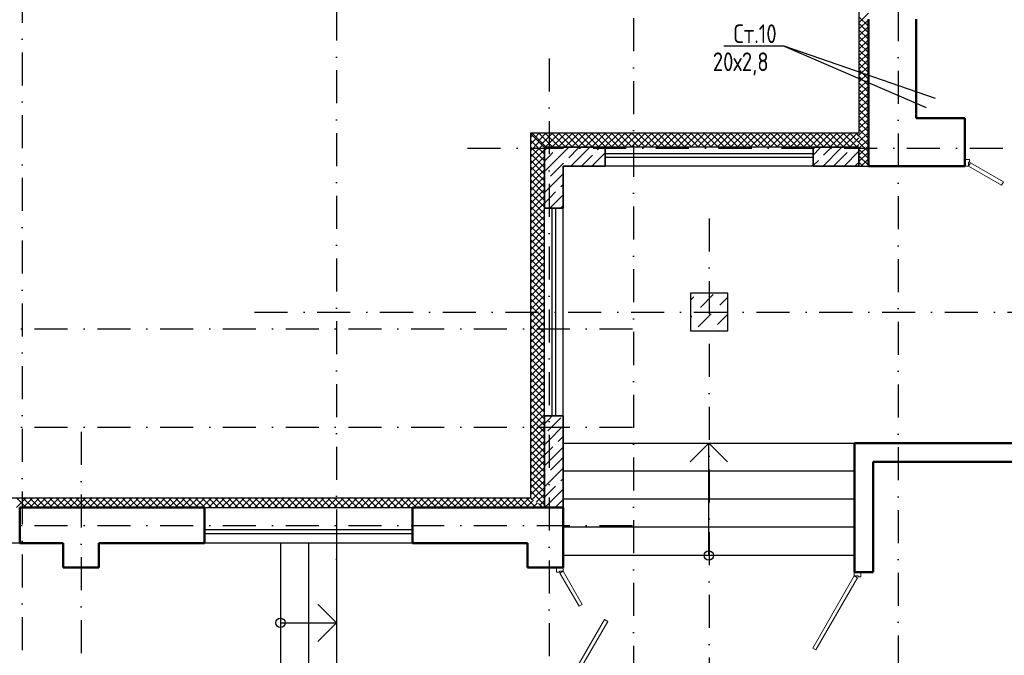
# Model space of a CAD drawing. Extents: x -1560602 to 321118, y -2308202 to -430103.
# Tile 15 of 104: x -1503551 to -1493034, y -2274882 to -2268090. Entities that reach past the tile are written whole.
import ezdxf
from ezdxf.enums import TextEntityAlignment as Align

# ---------------------------------------------------------------- set-up
doc = ezdxf.new("R2010")
doc.units = 0
doc.header["$MEASUREMENT"] = 0
doc.linetypes.add('Dot & Dashed', pattern=[670.277762, 352.777767, -176.388884, 0, -141.111112])
doc.linetypes.add('Штрихпунктирная', pattern=[0.670278, 0.352778, -0.176389, 0, -0.141111])
doc.layers.get('0').update_dxf_attribs({"color": 255, "linetype": 'CONTINUOUS'})
for name, color, linetype, lineweight in [('Двери', 4, 'CONTINUOUS', 15), ('Диафрагма', 2, 'CONTINUOUS', 35), ('стены', 5, 'CONTINUOUS', 50)]:
    doc.layers.add(name, color=color, linetype=linetype, lineweight=lineweight)
for name, color, linetype in [('Колонна', 7, 'CONTINUOUS'), ('колонна нижнего ряда', 1, 'CONTINUOUS'), ('Оси', 253, 'Dot & Dashed'), ('отделка', 240, 'CONTINUOUS'), ('Утеплитель', 6, 'CONTINUOUS')]:
    doc.layers.add(name, color=color, linetype=linetype)
doc.styles.get("Standard").update_dxf_attribs({"font": 'spds.shx', "width": 0.7, "height": 250})

msp = doc.modelspace()

# ---------------------------------------------------------------- linework, layer by layer
at = {"color": 0}
for p, q in [((-1495385.4, -2268373.7, 0), (-1496030.7, -2268373.7, 0)), ((-1493769.2, -2268933.7, 0), (-1495385.4, -2268373.7, 0)), ((-1495385.4, -2268373.7, 0), (-1493868.7, -2269027.7, 0))]:
    msp.add_line(p, q, dxfattribs=at)
at = {"color": 0, "ltscale": 100}
for p, q in [((-1497745.7, -2273813.5), (-1497745.7, -2272613.6)), ((-1497745.7, -2272613.6), (-1494635.2, -2272613.6)), ((-1496390.7, -2272813.6), (-1496190.7, -2272613.6)), ((-1496190.7, -2273813.6), (-1496190.7, -2272613.6)), ((-1496190.7, -2272613.6), (-1495990.7, -2272813.6)), ((-1494635.2, -2272613.6), (-1494635.2, -2273813.6)), ((-1494635.7, -2272914.6), (-1497745.7, -2272913.6)), ((-1494635.2, -2273213.6), (-1497745.7, -2273213.6)), ((-1494635.2, -2273513.6), (-1497745.7, -2273513.6)), ((-1500765.7, -2273683.6), (-1500765.7, -2275383.6)), ((-1500465.7, -2273683.6), (-1500465.7, -2275383.6)), ((-1500165.7, -2273683.6), (-1500165.7, -2275383.6)), ((-1494635.2, -2273813.6), (-1497745.7, -2273813.5)), ((-1500165.7, -2274533.6), (-1500365.7, -2274333.6)), ((-1500765.7, -2274533.6), (-1500165.7, -2274533.6)), ((-1500165.7, -2274533.6), (-1500365.7, -2274733.6))]:
    msp.add_line(p, q, dxfattribs=at)
for centre in [(-1496190.8, -2273813.6), (-1500765.7, -2274533.6)]:
    msp.add_circle(centre, 50, dxfattribs=at)
at = {"layer": 'Двери', "color": 0, "linetype": 'Continuous'}
for p, q in [((-1493455.7, -2269583.9), (-1493405.7, -2269583.9)), ((-1493405.7, -2269583.9), (-1493405.7, -2269613.9)), ((-1493415.7, -2269653.9), (-1493455.7, -2269653.9)), ((-1493405.7, -2269613.9), (-1493415.7, -2269613.9)), ((-1493415.7, -2269613.9), (-1493415.7, -2269653.9)), ((-1493395.7, -2269619.3), (-1493415.7, -2269653.9)), ((-1493415.7, -2269653.9), (-1493062.4, -2269857.9)), ((-1493042.4, -2269823.3), (-1493395.7, -2269619.3)), ((-1493062.4, -2269857.9), (-1493042.4, -2269823.3)), ((-1497815.7, -2273943.6), (-1497815.7, -2273993.6)), ((-1497815.7, -2273993.6), (-1497785.7, -2273993.6)), ((-1497785.7, -2273993.6), (-1497785.7, -2273983.6)), ((-1497785.7, -2273983.6), (-1497745.7, -2273983.6)), ((-1497780.4, -2274003.6), (-1497745.7, -2273983.6)), ((-1497576.4, -2274356.9), (-1497780.4, -2274003.6)), ((-1497745.7, -2273983.6), (-1497745.7, -2273943.6)), ((-1497745.7, -2273983.6), (-1497541.7, -2274336.9)), ((-1494635.7, -2273993.6), (-1494635.7, -2274033.6)), ((-1494565.7, -2274043.6), (-1494565.7, -2273993.6)), ((-1494635.7, -2274033.6), (-1495080.2, -2274803.5)), ((-1495045.6, -2274823.5), (-1494601.1, -2274053.6)), ((-1494635.7, -2274033.6), (-1494595.7, -2274033.6)), ((-1494601.1, -2274053.6), (-1494635.7, -2274033.6)), ((-1494595.7, -2274033.6), (-1494595.7, -2274043.6)), ((-1494595.7, -2274043.6), (-1494565.7, -2274043.6)), ((-1497541.7, -2274336.9), (-1497576.4, -2274356.9)), ((-1497304.4, -2274499.1), (-1497780.4, -2275323.6)), ((-1497745.7, -2275343.6), (-1497269.7, -2274519.1)), ((-1497269.7, -2274519.1), (-1497304.4, -2274499.1)), ((-1495080.2, -2274803.5), (-1495045.6, -2274823.5))]:
    msp.add_line(p, q, dxfattribs=at)
at = {"layer": 'Диафрагма', "color": 0, "linetype": 'Continuous'}
for p, q in [((-1497945.7, -2269453.9), (-1497945.7, -2270103.9)), ((-1497295.7, -2269453.9), (-1497945.7, -2269453.9)), ((-1495075.7, -2269653.9), (-1495075.7, -2269453.9)), ((-1495075.7, -2269453.9), (-1494585.7, -2269453.9)), ((-1494585.7, -2269453.9), (-1494585.7, -2269653.9)), ((-1497745.7, -2269653.9), (-1497295.7, -2269653.9)), ((-1494585.7, -2269653.9), (-1495075.7, -2269653.9)), ((-1497745.7, -2270103.9), (-1497945.7, -2270103.9)), ((-1497945.7, -2272323.9), (-1497745.7, -2272323.9)), ((-1497945.7, -2272323.9), (-1497945.7, -2273303.6)), ((-1497745.7, -2273303.6), (-1497745.7, -2272323.9))]:
    msp.add_line(p, q, dxfattribs=at)
at = {"layer": 'Диафрагма', "color": 0, "lineweight": -3, "ltscale": 100}
for p, q in [((-1497945.7, -2269488.4), (-1497921.2, -2269463.9)), ((-1497921.2, -2269463.9), (-1497911.2, -2269453.9)), ((-1497895.7, -2269662.9), (-1497696.7, -2269463.9)), ((-1497826.3, -2269481.2), (-1497826.3, -2269481.2)), ((-1497696.7, -2269463.9), (-1497686.7, -2269453.9)), ((-1497686, -2269565.4), (-1497584.4, -2269463.9)), ((-1497662.2, -2269653.9), (-1497472.2, -2269463.9)), ((-1497584.4, -2269463.9), (-1497574.4, -2269453.9)), ((-1497472.2, -2269463.9), (-1497462.2, -2269453.9)), ((-1497377.3, -2269481.2), (-1497359.9, -2269463.9)), ((-1497359.9, -2269463.9), (-1497349.9, -2269453.9)), ((-1495075.7, -2269537), (-1495002.6, -2269463.9)), ((-1495002.6, -2269463.9), (-1494992.6, -2269453.9)), ((-1494968.1, -2269653.9), (-1494778.1, -2269463.9)), ((-1494963.8, -2269537.4), (-1494890.4, -2269463.9)), ((-1494890.4, -2269463.9), (-1494880.4, -2269453.9)), ((-1494778.1, -2269463.9), (-1494768.1, -2269453.9)), ((-1494743.6, -2269653.9), (-1494585.7, -2269496)), ((-1494683.2, -2269481.2), (-1494683.2, -2269481.2)), ((-1497945.7, -2269600.7), (-1497895.7, -2269550.7)), ((-1497895.7, -2269550.7), (-1497854.4, -2269509.3)), ((-1497714, -2269593.5), (-1497714, -2269593.5)), ((-1497549.9, -2269653.9), (-1497433.4, -2269537.4)), ((-1497437.7, -2269653.9), (-1497295.7, -2269512)), ((-1497405.3, -2269509.3), (-1497405.3, -2269509.3)), ((-1495075.7, -2269649.3), (-1495020, -2269593.5)), ((-1494991.9, -2269565.4), (-1494991.9, -2269565.4)), ((-1494851.6, -2269649.6), (-1494711.3, -2269509.3)), ((-1497945.7, -2269712.9), (-1497895.7, -2269662.9)), ((-1497882.4, -2269761.9), (-1497742.1, -2269621.6)), ((-1497325.4, -2269653.9), (-1497321.2, -2269649.6)), ((-1494631.4, -2269653.9), (-1494599, -2269621.6)), ((-1497910.5, -2269789.9), (-1497910.5, -2269789.9)), ((-1497895.7, -2269887.5), (-1497745.7, -2269737.5)), ((-1497945.7, -2269825.2), (-1497938.5, -2269818)), ((-1497945.7, -2269937.5), (-1497895.7, -2269887.5)), ((-1497798.2, -2269902.2), (-1497798.2, -2269902.2)), ((-1497770.2, -2269874.1), (-1497745.7, -2269849.7)), ((-1497945.7, -2270049.7), (-1497895.7, -2269999.7)), ((-1497895.7, -2269999.7), (-1497826.3, -2269930.3)), ((-1497887.7, -2270103.9), (-1497745.7, -2269962)), ((-1497775.4, -2270103.9), (-1497745.7, -2270074.2)), ((-1497895.7, -2272357), (-1497862.6, -2272323.9)), ((-1497945.7, -2272407), (-1497895.7, -2272357)), ((-1497895.7, -2272581.5), (-1497758.1, -2272443.9)), ((-1497895.7, -2272469.3), (-1497870.4, -2272443.9)), ((-1497870.4, -2272443.9), (-1497770.2, -2272343.7)), ((-1497758.1, -2272443.9), (-1497745.7, -2272431.5)), ((-1497938.5, -2272512.1), (-1497938.5, -2272512.1)), ((-1497910.5, -2272484), (-1497895.7, -2272469.3)), ((-1497798.2, -2272596.3), (-1497745.7, -2272543.8)), ((-1497945.7, -2272631.5), (-1497895.7, -2272581.5)), ((-1497895.7, -2272693.8), (-1497854.4, -2272652.4)), ((-1497826.3, -2272624.3), (-1497826.3, -2272624.3)), ((-1497945.7, -2272743.8), (-1497895.7, -2272693.8)), ((-1497895.7, -2272806), (-1497745.7, -2272656)), ((-1497945.7, -2272856), (-1497895.7, -2272806)), ((-1497882.4, -2272905), (-1497745.7, -2272768.3)), ((-1497945.7, -2272968.3), (-1497938.5, -2272961.1)), ((-1497910.5, -2272933), (-1497910.5, -2272933)), ((-1497895.7, -2273030.5), (-1497745.7, -2272880.5)), ((-1497945.7, -2273080.5), (-1497895.7, -2273030.5)), ((-1497895.7, -2273142.8), (-1497826.3, -2273073.3)), ((-1497798.2, -2273045.3), (-1497798.2, -2273045.3)), ((-1497770.2, -2273017.2), (-1497745.7, -2272992.8)), ((-1497945.7, -2273192.8), (-1497895.7, -2273142.8)), ((-1497895.7, -2273255), (-1497745.7, -2273105)), ((-1497944.3, -2273303.6), (-1497895.7, -2273255)), ((-1497832, -2273303.6), (-1497745.7, -2273217.3))]:
    msp.add_line(p, q, dxfattribs=at)
at = {"layer": 'Диафрагма', "color": 0, "ltscale": 100}
for p, q in [((-1497295.7, -2269653.9), (-1497295.7, -2269453.9)), ((-1497745.7, -2270103.9), (-1497745.7, -2269653.9)), ((-1497745.7, -2273303.6), (-1497945.7, -2273303.6))]:
    msp.add_line(p, q, dxfattribs=at)
at = {"layer": 'Колонна', "color": 0, "linetype": 'Continuous'}
for p, q in [((-1495985.7, -2271013.9), (-1496385.7, -2271013.9)), ((-1496385.7, -2271013.9), (-1496385.7, -2271413.9)), ((-1495985.7, -2271413.9), (-1495985.7, -2271013.9)), ((-1496385.7, -2271413.9), (-1495985.7, -2271413.9))]:
    msp.add_line(p, q, dxfattribs=at)
at = {"layer": 'колонна нижнего ряда', "color": 0, "ltscale": 100}
for p, q in [((-1496385.7, -2271086.3), (-1496349.2, -2271049.8)), ((-1496280.3, -2271164.7), (-1496142.4, -2271026.8)), ((-1496073.5, -2271141.7), (-1495985.7, -2271054)), ((-1496385.7, -2271270.1), (-1496372.2, -2271256.6)), ((-1496326.3, -2271210.6), (-1496326.3, -2271210.6)), ((-1496303.3, -2271371.5), (-1496165.4, -2271233.6)), ((-1496119.4, -2271187.6), (-1496119.4, -2271187.6)), ((-1496096.5, -2271348.5), (-1495985.7, -2271237.8)), ((-1496142.4, -2271394.5), (-1496142.4, -2271394.5))]:
    msp.add_line(p, q, dxfattribs=at)
at = {"layer": 'Оси', "color": 0, "linetype": 'Штрихпунктирная', "lineweight": -3, "ltscale": 1000}
for p, q in [((-1500165.7, -2238463.9), (-1500165.7, -2295548.9)), ((-1503525.7, -2240283.9), (-1503525.7, -2295575.6)), ((-1496995.7, -2240589.6), (-1496995.7, -2295548.9)), ((-1494165.7, -2246513.9), (-1494165.7, -2295548.9)), ((-1497895.7, -2268503.9), (-1497895.7, -2295548.9)), ((-1498766.3, -2269463.9), (-1478850.7, -2269463.9)), ((-1496185.7, -2270213.9), (-1496185.7, -2295548.9)), ((-1501043, -2271213.9), (-1478850.7, -2271213.9)), ((-1556351.1, -2271393.9), (-1496895.7, -2271393.9)), ((-1556351.1, -2272443.9), (-1496895.7, -2272443.9)), ((-1502895.7, -2272493.6), (-1502895.7, -2295560.8)), ((-1556351.1, -2273493.9), (-1496895.7, -2273493.9))]:
    msp.add_line(p, q, dxfattribs=at)
at = {"layer": 'отделка', "color": 0, "ltscale": 100}
for p, q in [((-1495075.7, -2269453.9), (-1497295.7, -2269453.9)), ((-1495075.7, -2269522.9), (-1497295.7, -2269522.9)), ((-1495075.7, -2269562.9), (-1497295.7, -2269562.9)), ((-1495075.7, -2269653.9), (-1497295.7, -2269653.9)), ((-1497945.7, -2272323.9), (-1497945.7, -2270103.9)), ((-1497862.7, -2272323.9), (-1497862.7, -2270103.9)), ((-1497822.7, -2272323.9), (-1497822.7, -2270103.9)), ((-1497745.7, -2272323.9), (-1497745.7, -2270103.9)), ((-1501575.7, -2273303.6), (-1499355.7, -2273303.6)), ((-1501575.7, -2273538.6), (-1499355.7, -2273538.6)), ((-1501575.7, -2273578.6), (-1499355.7, -2273578.6)), ((-1503550.7, -2273683.6), (-1505770.7, -2273683.6)), ((-1499355.7, -2273683.6), (-1501575.7, -2273683.6))]:
    msp.add_line(p, q, dxfattribs=at)
at = {"layer": 'стены', "color": 0, "linetype": 'Continuous'}
for p, q in [((-1494485.7, -2268083.9), (-1494485.7, -2269653.9)), ((-1493975.7, -2269143.9), (-1493975.7, -2268083.9)), ((-1493455.7, -2269143.9), (-1493975.7, -2269143.9)), ((-1494485.7, -2269653.9), (-1493455.7, -2269653.9)), ((-1494485.7, -2269653.9), (-1493455.7, -2269653.9)), ((-1494635.1, -2272613.9), (-1494635.3, -2273993.6)), ((-1490685.7, -2272613.9), (-1494635.1, -2272613.9)), ((-1494435.7, -2272813.9), (-1490685.7, -2272813.9)), ((-1494435.7, -2273993.6), (-1494435.7, -2272813.9)), ((-1501575.7, -2273303.6), (-1503550.7, -2273303.6)), ((-1503550.7, -2273303.6), (-1503550.7, -2273373.6)), ((-1503550.7, -2273303.6), (-1503550.7, -2273373.6)), ((-1503550.7, -2273373.6), (-1503550.7, -2273683.6)), ((-1501575.7, -2273303.6), (-1501575.7, -2273373.6)), ((-1501575.7, -2273303.6), (-1501575.7, -2273373.6)), ((-1501575.7, -2273373.6), (-1501575.7, -2273683.6)), ((-1498045.7, -2273303.6), (-1499355.7, -2273303.6)), ((-1499355.7, -2273303.6), (-1499355.7, -2273683.6)), ((-1497745.7, -2273303.6), (-1498045.7, -2273303.6)), ((-1497745.7, -2273303.6), (-1498045.7, -2273303.6)), ((-1497745.7, -2273813.6), (-1497745.7, -2273303.6)), ((-1503550.7, -2273683.6), (-1503085.7, -2273683.6)), ((-1503085.7, -2273683.6), (-1503085.7, -2273943.6)), ((-1502705.7, -2273943.6), (-1502705.7, -2273683.6)), ((-1502705.7, -2273683.6), (-1501575.7, -2273683.6)), ((-1499355.7, -2273683.6), (-1498125.7, -2273683.6)), ((-1498125.7, -2273683.6), (-1498125.7, -2273943.6)), ((-1497745.7, -2273943.6), (-1497745.7, -2273813.6)), ((-1502705.7, -2273943.6), (-1503085.7, -2273943.6)), ((-1498125.7, -2273943.6), (-1497745.7, -2273943.6)), ((-1498125.7, -2273943.6), (-1498125.7, -2273943.6)), ((-1498125.7, -2273943.6), (-1498125.7, -2273943.6)), ((-1494635.7, -2273993.6), (-1494435.7, -2273993.6))]:
    msp.add_line(p, q, dxfattribs=at)
at = {"layer": 'стены', "color": 0, "ltscale": 100}
msp.add_line((-1493455.7, -2269653.9), (-1493455.7, -2269143.9), dxfattribs=at)
at = {"layer": 'Утеплитель', "color": 0, "linetype": 'Continuous'}
for p, q in [((-1494585.7, -2265863.9), (-1494585.7, -2269303.9)), ((-1494585.7, -2268122.2), (-1494485.7, -2268022.2)), ((-1494485.7, -2268158.4), (-1494585.7, -2268058.4)), ((-1494585.7, -2268192.9), (-1494485.7, -2268092.9)), ((-1494485.7, -2268229.1), (-1494585.7, -2268129.1)), ((-1494585.7, -2268263.6), (-1494485.7, -2268163.6)), ((-1494485.7, -2268299.8), (-1494585.7, -2268199.8)), ((-1494585.7, -2268334.3), (-1494485.7, -2268234.3)), ((-1494485.7, -2268370.5), (-1494585.7, -2268270.5)), ((-1494585.7, -2268405), (-1494485.7, -2268305)), ((-1494485.7, -2268441.2), (-1494585.7, -2268341.2)), ((-1494585.7, -2268475.7), (-1494485.7, -2268375.7)), ((-1494485.7, -2268512), (-1494585.7, -2268412)), ((-1494585.7, -2268546.4), (-1494485.7, -2268446.4)), ((-1494485.7, -2268582.7), (-1494585.7, -2268482.7)), ((-1494585.7, -2268617.2), (-1494485.7, -2268517.2)), ((-1494485.7, -2268653.4), (-1494585.7, -2268553.4)), ((-1494585.7, -2268687.9), (-1494485.7, -2268587.9)), ((-1494485.7, -2268724.1), (-1494585.7, -2268624.1)), ((-1494585.7, -2268758.6), (-1494485.7, -2268658.6)), ((-1494485.7, -2268794.8), (-1494585.7, -2268694.8)), ((-1494585.7, -2268829.3), (-1494485.7, -2268729.3)), ((-1494485.7, -2268865.5), (-1494585.7, -2268765.5)), ((-1494585.7, -2268900), (-1494485.7, -2268800)), ((-1494485.7, -2268936.2), (-1494585.7, -2268836.2)), ((-1494585.7, -2268970.7), (-1494485.7, -2268870.7)), ((-1494485.7, -2269006.9), (-1494585.7, -2268906.9)), ((-1494585.7, -2269041.4), (-1494485.7, -2268941.4)), ((-1494485.7, -2269077.6), (-1494585.7, -2268977.6)), ((-1494585.7, -2269112.1), (-1494485.7, -2269012.1)), ((-1494485.7, -2269148.4), (-1494585.7, -2269048.4)), ((-1494585.7, -2269182.8), (-1494485.7, -2269082.8)), ((-1494485.7, -2269219.1), (-1494585.7, -2269119.1)), ((-1494585.7, -2269253.6), (-1494485.7, -2269153.6)), ((-1494485.7, -2269289.8), (-1494585.7, -2269189.8)), ((-1494585.7, -2269324.3), (-1494485.7, -2269224.3)), ((-1494485.7, -2269360.5), (-1494585.7, -2269260.5)), ((-1494585.7, -2269395), (-1494485.7, -2269295)), ((-1494485.7, -2269431.2), (-1494585.7, -2269331.2)), ((-1494585.7, -2269465.7), (-1494485.7, -2269365.7)), ((-1494485.7, -2269501.9), (-1494585.7, -2269401.9)), ((-1494585.7, -2269536.4), (-1494485.7, -2269436.4)), ((-1494485.7, -2269572.6), (-1494585.7, -2269472.6)), ((-1494585.7, -2269607.1), (-1494485.7, -2269507.1)), ((-1494485.7, -2269643.3), (-1494585.7, -2269543.3)), ((-1494561.8, -2269653.9), (-1494485.7, -2269577.8)), ((-1494545.9, -2269653.9), (-1494585.7, -2269614)), ((-1494491.1, -2269653.9), (-1494485.7, -2269648.5)), ((-1498095.7, -2273203.6), (-1508630.7, -2273203.6)), ((-1503585.5, -2273303.6), (-1503485.5, -2273203.6)), ((-1503482.7, -2273303.6), (-1503582.7, -2273203.6)), ((-1503514.8, -2273303.6), (-1503414.8, -2273203.6)), ((-1503412, -2273303.6), (-1503512, -2273203.6)), ((-1503444.1, -2273303.6), (-1503344.1, -2273203.6)), ((-1503341.3, -2273303.6), (-1503441.3, -2273203.6)), ((-1503373.4, -2273303.6), (-1503273.4, -2273203.6)), ((-1503270.6, -2273303.6), (-1503370.6, -2273203.6)), ((-1503302.6, -2273303.6), (-1503202.6, -2273203.6)), ((-1503199.9, -2273303.6), (-1503299.9, -2273203.6)), ((-1503231.9, -2273303.6), (-1503131.9, -2273203.6)), ((-1503129.2, -2273303.6), (-1503229.2, -2273203.6)), ((-1503161.2, -2273303.6), (-1503061.2, -2273203.6)), ((-1503058.5, -2273303.6), (-1503158.5, -2273203.6)), ((-1503090.5, -2273303.6), (-1502990.5, -2273203.6)), ((-1502987.8, -2273303.6), (-1503087.8, -2273203.6)), ((-1503019.8, -2273303.6), (-1502919.8, -2273203.6)), ((-1502917, -2273303.6), (-1503017, -2273203.6)), ((-1502949.1, -2273303.6), (-1502849.1, -2273203.6)), ((-1502846.3, -2273303.6), (-1502946.3, -2273203.6)), ((-1502878.4, -2273303.6), (-1502778.4, -2273203.6)), ((-1502775.6, -2273303.6), (-1502875.6, -2273203.6)), ((-1502807.7, -2273303.6), (-1502707.7, -2273203.6)), ((-1502704.9, -2273303.6), (-1502804.9, -2273203.6)), ((-1502737, -2273303.6), (-1502637, -2273203.6)), ((-1502634.2, -2273303.6), (-1502734.2, -2273203.6)), ((-1502666.3, -2273303.6), (-1502566.3, -2273203.6)), ((-1502563.5, -2273303.6), (-1502663.5, -2273203.6)), ((-1502595.5, -2273303.6), (-1502495.5, -2273203.6)), ((-1502492.8, -2273303.6), (-1502592.8, -2273203.6)), ((-1502524.8, -2273303.6), (-1502424.8, -2273203.6)), ((-1502422.1, -2273303.6), (-1502522.1, -2273203.6)), ((-1502454.1, -2273303.6), (-1502354.1, -2273203.6)), ((-1502351.4, -2273303.6), (-1502451.4, -2273203.6)), ((-1502383.4, -2273303.6), (-1502283.4, -2273203.6)), ((-1502280.6, -2273303.6), (-1502380.6, -2273203.6)), ((-1502312.7, -2273303.6), (-1502212.7, -2273203.6)), ((-1502209.9, -2273303.6), (-1502309.9, -2273203.6)), ((-1502242, -2273303.6), (-1502142, -2273203.6)), ((-1502139.2, -2273303.6), (-1502239.2, -2273203.6)), ((-1502171.3, -2273303.6), (-1502071.3, -2273203.6)), ((-1502068.5, -2273303.6), (-1502168.5, -2273203.6)), ((-1502100.6, -2273303.6), (-1502000.6, -2273203.6)), ((-1501997.8, -2273303.6), (-1502097.8, -2273203.6)), ((-1502029.9, -2273303.6), (-1501929.9, -2273203.6)), ((-1501927.1, -2273303.6), (-1502027.1, -2273203.6)), ((-1501959.1, -2273303.6), (-1501859.1, -2273203.6)), ((-1501856.4, -2273303.6), (-1501956.4, -2273203.6)), ((-1501888.4, -2273303.6), (-1501788.4, -2273203.6)), ((-1501785.7, -2273303.6), (-1501885.7, -2273203.6)), ((-1501817.7, -2273303.6), (-1501717.7, -2273203.6)), ((-1501715, -2273303.6), (-1501815, -2273203.6)), ((-1501747, -2273303.6), (-1501647, -2273203.6)), ((-1501644.2, -2273303.6), (-1501744.2, -2273203.6)), ((-1501676.3, -2273303.6), (-1501576.3, -2273203.6)), ((-1501573.5, -2273303.6), (-1501673.5, -2273203.6)), ((-1501605.6, -2273303.6), (-1501505.6, -2273203.6)), ((-1501502.8, -2273303.6), (-1501602.8, -2273203.6)), ((-1501534.9, -2273303.6), (-1501434.9, -2273203.6)), ((-1501432.1, -2273303.6), (-1501532.1, -2273203.6)), ((-1501464.2, -2273303.6), (-1501364.2, -2273203.6)), ((-1501361.4, -2273303.6), (-1501461.4, -2273203.6)), ((-1501393.5, -2273303.6), (-1501293.5, -2273203.6)), ((-1501290.7, -2273303.6), (-1501390.7, -2273203.6)), ((-1501322.7, -2273303.6), (-1501222.7, -2273203.6)), ((-1501220, -2273303.6), (-1501320, -2273203.6)), ((-1501252, -2273303.6), (-1501152, -2273203.6)), ((-1501149.3, -2273303.6), (-1501249.3, -2273203.6)), ((-1501181.3, -2273303.6), (-1501081.3, -2273203.6)), ((-1501078.6, -2273303.6), (-1501178.6, -2273203.6)), ((-1501110.6, -2273303.6), (-1501010.6, -2273203.6)), ((-1501007.9, -2273303.6), (-1501107.9, -2273203.6)), ((-1501039.9, -2273303.6), (-1500939.9, -2273203.6)), ((-1500937.1, -2273303.6), (-1501037.1, -2273203.6)), ((-1500969.2, -2273303.6), (-1500869.2, -2273203.6)), ((-1500866.4, -2273303.6), (-1500966.4, -2273203.6)), ((-1500898.5, -2273303.6), (-1500798.5, -2273203.6)), ((-1500795.7, -2273303.6), (-1500895.7, -2273203.6)), ((-1500827.8, -2273303.6), (-1500727.8, -2273203.6)), ((-1500725, -2273303.6), (-1500825, -2273203.6)), ((-1500757.1, -2273303.6), (-1500657.1, -2273203.6)), ((-1500654.3, -2273303.6), (-1500754.3, -2273203.6)), ((-1500686.4, -2273303.6), (-1500586.4, -2273203.6)), ((-1500583.6, -2273303.6), (-1500683.6, -2273203.6)), ((-1500615.6, -2273303.6), (-1500515.6, -2273203.6)), ((-1500512.9, -2273303.6), (-1500612.9, -2273203.6)), ((-1500544.9, -2273303.6), (-1500444.9, -2273203.6)), ((-1500442.2, -2273303.6), (-1500542.2, -2273203.6)), ((-1500474.2, -2273303.6), (-1500374.2, -2273203.6)), ((-1500371.5, -2273303.6), (-1500471.5, -2273203.6)), ((-1500403.5, -2273303.6), (-1500303.5, -2273203.6)), ((-1500300.7, -2273303.6), (-1500400.7, -2273203.6)), ((-1500332.8, -2273303.6), (-1500232.8, -2273203.6)), ((-1500230, -2273303.6), (-1500330, -2273203.6)), ((-1500262.1, -2273303.6), (-1500162.1, -2273203.6)), ((-1500159.3, -2273303.6), (-1500259.3, -2273203.6)), ((-1500191.4, -2273303.6), (-1500091.4, -2273203.6)), ((-1500088.6, -2273303.6), (-1500188.6, -2273203.6)), ((-1500120.7, -2273303.6), (-1500020.7, -2273203.6)), ((-1500017.9, -2273303.6), (-1500117.9, -2273203.6)), ((-1500050, -2273303.6), (-1499950, -2273203.6)), ((-1499947.2, -2273303.6), (-1500047.2, -2273203.6)), ((-1499979.2, -2273303.6), (-1499879.2, -2273203.6)), ((-1499876.5, -2273303.6), (-1499976.5, -2273203.6)), ((-1499908.5, -2273303.6), (-1499808.5, -2273203.6)), ((-1499805.8, -2273303.6), (-1499905.8, -2273203.6)), ((-1499837.8, -2273303.6), (-1499737.8, -2273203.6)), ((-1499735.1, -2273303.6), (-1499835.1, -2273203.6)), ((-1499767.1, -2273303.6), (-1499667.1, -2273203.6)), ((-1499664.3, -2273303.6), (-1499764.3, -2273203.6)), ((-1499696.4, -2273303.6), (-1499596.4, -2273203.6)), ((-1499593.6, -2273303.6), (-1499693.6, -2273203.6)), ((-1499625.7, -2273303.6), (-1499525.7, -2273203.6)), ((-1499522.9, -2273303.6), (-1499622.9, -2273203.6)), ((-1499555, -2273303.6), (-1499455, -2273203.6)), ((-1499452.2, -2273303.6), (-1499552.2, -2273203.6)), ((-1499484.3, -2273303.6), (-1499384.3, -2273203.6)), ((-1499381.5, -2273303.6), (-1499481.5, -2273203.6)), ((-1499413.6, -2273303.6), (-1499313.6, -2273203.6)), ((-1499310.8, -2273303.6), (-1499410.8, -2273203.6)), ((-1499342.9, -2273303.6), (-1499242.9, -2273203.6)), ((-1499240.1, -2273303.6), (-1499340.1, -2273203.6)), ((-1499272.1, -2273303.6), (-1499172.1, -2273203.6)), ((-1499169.4, -2273303.6), (-1499269.4, -2273203.6)), ((-1499201.4, -2273303.6), (-1499101.4, -2273203.6)), ((-1499098.7, -2273303.6), (-1499198.7, -2273203.6)), ((-1499130.7, -2273303.6), (-1499030.7, -2273203.6)), ((-1499028, -2273303.6), (-1499128, -2273203.6)), ((-1499060, -2273303.6), (-1498960, -2273203.6)), ((-1498957.2, -2273303.6), (-1499057.2, -2273203.6)), ((-1498989.3, -2273303.6), (-1498889.3, -2273203.6)), ((-1498886.5, -2273303.6), (-1498986.5, -2273203.6)), ((-1498918.6, -2273303.6), (-1498818.6, -2273203.6)), ((-1498815.8, -2273303.6), (-1498915.8, -2273203.6)), ((-1498847.9, -2273303.6), (-1498747.9, -2273203.6)), ((-1498745.1, -2273303.6), (-1498845.1, -2273203.6)), ((-1498777.2, -2273303.6), (-1498677.2, -2273203.6)), ((-1498674.4, -2273303.6), (-1498774.4, -2273203.6)), ((-1498706.5, -2273303.6), (-1498606.5, -2273203.6)), ((-1498603.7, -2273303.6), (-1498703.7, -2273203.6)), ((-1498635.7, -2273303.6), (-1498535.7, -2273203.6)), ((-1498533, -2273303.6), (-1498633, -2273203.6)), ((-1498565, -2273303.6), (-1498465, -2273203.6)), ((-1498462.3, -2273303.6), (-1498562.3, -2273203.6)), ((-1498494.3, -2273303.6), (-1498394.3, -2273203.6)), ((-1498391.6, -2273303.6), (-1498491.6, -2273203.6)), ((-1498423.6, -2273303.6), (-1498323.6, -2273203.6)), ((-1498320.8, -2273303.6), (-1498420.8, -2273203.6)), ((-1498352.9, -2273303.6), (-1498252.9, -2273203.6)), ((-1498250.1, -2273303.6), (-1498350.1, -2273203.6)), ((-1498282.2, -2273303.6), (-1498182.2, -2273203.6)), ((-1498179.4, -2273303.6), (-1498279.4, -2273203.6)), ((-1498211.5, -2273303.6), (-1498111.5, -2273203.6)), ((-1498108.7, -2273303.6), (-1498208.7, -2273203.6)), ((-1498140.8, -2273303.6), (-1498062.8, -2273225.5)), ((-1498038, -2273303.6), (-1498138, -2273203.6)), ((-1498070.1, -2273303.6), (-1498020.3, -2273253.8)), ((-1497967.3, -2273303.6), (-1498010.4, -2273260.5)), ((-1497999.3, -2273303.6), (-1497977.9, -2273282.1))]:
    msp.add_line(p, q, dxfattribs=at)
at = {"layer": 'Утеплитель', "color": 0, "ltscale": 100}
for p, q in [((-1494585.7, -2269303.9), (-1498095.7, -2269303.9)), ((-1498095.7, -2269303.9), (-1498095.7, -2273203.6)), ((-1497945.7, -2269456.7), (-1498095.7, -2269306.7)), ((-1498095.7, -2269348.7), (-1498073.3, -2269326.3)), ((-1498095.7, -2269419.4), (-1498038, -2269361.7)), ((-1497945.7, -2269527.4), (-1498095.7, -2269377.4)), ((-1498083.7, -2269316), (-1498071.6, -2269303.9)), ((-1497927.9, -2269453.9), (-1498077.9, -2269303.9)), ((-1498048.3, -2269351.3), (-1498000.9, -2269303.9)), ((-1498013, -2269386.7), (-1497930.2, -2269303.9)), ((-1497857.1, -2269453.9), (-1498007.1, -2269303.9)), ((-1497977.6, -2269422), (-1497859.5, -2269303.9)), ((-1497938.8, -2269453.9), (-1497788.8, -2269303.9)), ((-1497786.4, -2269453.9), (-1497936.4, -2269303.9)), ((-1497868.1, -2269453.9), (-1497718.1, -2269303.9)), ((-1497715.7, -2269453.9), (-1497865.7, -2269303.9)), ((-1497797.4, -2269453.9), (-1497647.4, -2269303.9)), ((-1497645, -2269453.9), (-1497795, -2269303.9)), ((-1497726.6, -2269453.9), (-1497576.6, -2269303.9)), ((-1497574.3, -2269453.9), (-1497724.3, -2269303.9)), ((-1497655.9, -2269453.9), (-1497505.9, -2269303.9)), ((-1497503.6, -2269453.9), (-1497653.6, -2269303.9)), ((-1497585.2, -2269453.9), (-1497435.2, -2269303.9)), ((-1497432.9, -2269453.9), (-1497582.9, -2269303.9)), ((-1497514.5, -2269453.9), (-1497364.5, -2269303.9)), ((-1497362.2, -2269453.9), (-1497512.2, -2269303.9)), ((-1497443.8, -2269453.9), (-1497293.8, -2269303.9)), ((-1497291.5, -2269453.9), (-1497441.5, -2269303.9)), ((-1497373.1, -2269453.9), (-1497223.1, -2269303.9)), ((-1497220.8, -2269453.9), (-1497370.8, -2269303.9)), ((-1497302.4, -2269453.9), (-1497152.4, -2269303.9)), ((-1497150, -2269453.9), (-1497300, -2269303.9)), ((-1497231.7, -2269453.9), (-1497081.7, -2269303.9)), ((-1497079.3, -2269453.9), (-1497229.3, -2269303.9)), ((-1497161, -2269453.9), (-1497011, -2269303.9)), ((-1497008.6, -2269453.9), (-1497158.6, -2269303.9)), ((-1497090.3, -2269453.9), (-1496940.3, -2269303.9)), ((-1496937.9, -2269453.9), (-1497087.9, -2269303.9)), ((-1497019.5, -2269453.9), (-1496869.5, -2269303.9)), ((-1496867.2, -2269453.9), (-1497017.2, -2269303.9)), ((-1496948.8, -2269453.9), (-1496798.8, -2269303.9)), ((-1496796.5, -2269453.9), (-1496946.5, -2269303.9)), ((-1496878.1, -2269453.9), (-1496728.1, -2269303.9)), ((-1496725.8, -2269453.9), (-1496875.8, -2269303.9)), ((-1496807.4, -2269453.9), (-1496657.4, -2269303.9)), ((-1496655.1, -2269453.9), (-1496805.1, -2269303.9)), ((-1496736.7, -2269453.9), (-1496586.7, -2269303.9)), ((-1496584.4, -2269453.9), (-1496734.4, -2269303.9)), ((-1496666, -2269453.9), (-1496516, -2269303.9)), ((-1496513.6, -2269453.9), (-1496663.6, -2269303.9)), ((-1496595.3, -2269453.9), (-1496445.3, -2269303.9)), ((-1496442.9, -2269453.9), (-1496592.9, -2269303.9)), ((-1496524.6, -2269453.9), (-1496374.6, -2269303.9)), ((-1496372.2, -2269453.9), (-1496522.2, -2269303.9)), ((-1496453.9, -2269453.9), (-1496303.9, -2269303.9)), ((-1496301.5, -2269453.9), (-1496451.5, -2269303.9)), ((-1496383.1, -2269453.9), (-1496233.1, -2269303.9)), ((-1496230.8, -2269453.9), (-1496380.8, -2269303.9)), ((-1496312.4, -2269453.9), (-1496162.4, -2269303.9)), ((-1496160.1, -2269453.9), (-1496310.1, -2269303.9)), ((-1496241.7, -2269453.9), (-1496091.7, -2269303.9)), ((-1496089.4, -2269453.9), (-1496239.4, -2269303.9)), ((-1496171, -2269453.9), (-1496021, -2269303.9)), ((-1496018.7, -2269453.9), (-1496168.7, -2269303.9)), ((-1496100.3, -2269453.9), (-1495950.3, -2269303.9)), ((-1495948, -2269453.9), (-1496098, -2269303.9)), ((-1496029.6, -2269453.9), (-1495879.6, -2269303.9)), ((-1495877.3, -2269453.9), (-1496027.3, -2269303.9)), ((-1495958.9, -2269453.9), (-1495808.9, -2269303.9)), ((-1495806.5, -2269453.9), (-1495956.5, -2269303.9)), ((-1495888.2, -2269453.9), (-1495738.2, -2269303.9)), ((-1495735.8, -2269453.9), (-1495885.8, -2269303.9)), ((-1495817.5, -2269453.9), (-1495667.5, -2269303.9)), ((-1495665.1, -2269453.9), (-1495815.1, -2269303.9)), ((-1495746.7, -2269453.9), (-1495596.7, -2269303.9)), ((-1495594.4, -2269453.9), (-1495744.4, -2269303.9)), ((-1495676, -2269453.9), (-1495526, -2269303.9)), ((-1495523.7, -2269453.9), (-1495673.7, -2269303.9)), ((-1495605.3, -2269453.9), (-1495455.3, -2269303.9)), ((-1495453, -2269453.9), (-1495603, -2269303.9)), ((-1495534.6, -2269453.9), (-1495384.6, -2269303.9)), ((-1495382.3, -2269453.9), (-1495532.3, -2269303.9)), ((-1495463.9, -2269453.9), (-1495313.9, -2269303.9)), ((-1495311.6, -2269453.9), (-1495461.6, -2269303.9)), ((-1495393.2, -2269453.9), (-1495243.2, -2269303.9)), ((-1495240.9, -2269453.9), (-1495390.9, -2269303.9)), ((-1495322.5, -2269453.9), (-1495172.5, -2269303.9)), ((-1495170.1, -2269453.9), (-1495320.1, -2269303.9)), ((-1495251.8, -2269453.9), (-1495101.8, -2269303.9)), ((-1495099.4, -2269453.9), (-1495249.4, -2269303.9)), ((-1495181.1, -2269453.9), (-1495031.1, -2269303.9)), ((-1495028.7, -2269453.9), (-1495178.7, -2269303.9)), ((-1495110.4, -2269453.9), (-1494960.4, -2269303.9)), ((-1494958, -2269453.9), (-1495108, -2269303.9)), ((-1495039.6, -2269453.9), (-1494889.6, -2269303.9)), ((-1494887.3, -2269453.9), (-1495037.3, -2269303.9)), ((-1494968.9, -2269453.9), (-1494818.9, -2269303.9)), ((-1494816.6, -2269453.9), (-1494966.6, -2269303.9)), ((-1494898.2, -2269453.9), (-1494748.2, -2269303.9)), ((-1494745.9, -2269453.9), (-1494895.9, -2269303.9)), ((-1494827.5, -2269453.9), (-1494677.5, -2269303.9)), ((-1494675.2, -2269453.9), (-1494825.2, -2269303.9)), ((-1494756.8, -2269453.9), (-1494606.8, -2269303.9)), ((-1494604.5, -2269453.9), (-1494754.5, -2269303.9)), ((-1494686.1, -2269453.9), (-1494585.7, -2269353.6)), ((-1494585.7, -2269401.9), (-1494683.7, -2269303.9)), ((-1494585.7, -2269331.2), (-1494613, -2269303.9)), ((-1498095.7, -2269490.2), (-1498002.6, -2269397)), ((-1498095.7, -2269560.9), (-1497967.3, -2269432.4)), ((-1497945.7, -2269598.2), (-1498095.7, -2269448.2)), ((-1498095.7, -2269631.6), (-1497945.7, -2269481.6)), ((-1494615.4, -2269453.9), (-1494585.7, -2269424.3)), ((-1497945.7, -2269668.9), (-1498095.7, -2269518.9)), ((-1498095.7, -2269702.3), (-1497945.7, -2269552.3)), ((-1497945.7, -2269739.6), (-1498095.7, -2269589.6)), ((-1498095.7, -2269773), (-1497945.7, -2269623)), ((-1497945.7, -2269810.3), (-1498095.7, -2269660.3)), ((-1498095.7, -2269843.7), (-1497945.7, -2269693.7)), ((-1494585.7, -2269653.9), (-1494485.7, -2269653.9)), ((-1497945.7, -2269881), (-1498095.7, -2269731)), ((-1498095.7, -2269914.4), (-1497945.7, -2269764.4)), ((-1497945.7, -2269951.7), (-1498095.7, -2269801.7)), ((-1498095.7, -2269985.1), (-1497945.7, -2269835.1)), ((-1497945.7, -2270022.4), (-1498095.7, -2269872.4)), ((-1498095.7, -2270055.8), (-1497945.7, -2269905.8)), ((-1497945.7, -2270093.1), (-1498095.7, -2269943.1)), ((-1498095.7, -2270126.5), (-1497945.7, -2269976.5)), ((-1497945.7, -2270163.8), (-1498095.7, -2270013.8)), ((-1498095.7, -2270197.3), (-1497945.7, -2270047.3)), ((-1497945.7, -2270234.5), (-1498095.7, -2270084.5)), ((-1498095.7, -2270268), (-1497945.7, -2270118)), ((-1497945.7, -2270305.3), (-1498095.7, -2270155.3)), ((-1498095.7, -2270338.7), (-1497945.7, -2270188.7)), ((-1497945.7, -2270376), (-1498095.7, -2270226)), ((-1498095.7, -2270409.4), (-1497945.7, -2270259.4)), ((-1497945.7, -2270446.7), (-1498095.7, -2270296.7)), ((-1498095.7, -2270480.1), (-1497945.7, -2270330.1)), ((-1497945.7, -2270517.4), (-1498095.7, -2270367.4)), ((-1498095.7, -2270550.8), (-1497945.7, -2270400.8)), ((-1497945.7, -2270588.1), (-1498095.7, -2270438.1)), ((-1498095.7, -2270621.5), (-1497945.7, -2270471.5)), ((-1497945.7, -2270658.8), (-1498095.7, -2270508.8)), ((-1498095.7, -2270692.2), (-1497945.7, -2270542.2)), ((-1497945.7, -2270729.5), (-1498095.7, -2270579.5)), ((-1498095.7, -2270762.9), (-1497945.7, -2270612.9)), ((-1497945.7, -2270800.2), (-1498095.7, -2270650.2)), ((-1498095.7, -2270833.7), (-1497945.7, -2270683.7)), ((-1497945.7, -2270870.9), (-1498095.7, -2270720.9)), ((-1498095.7, -2270904.4), (-1497945.7, -2270754.4)), ((-1497945.7, -2270941.7), (-1498095.7, -2270791.7)), ((-1498095.7, -2270975.1), (-1497945.7, -2270825.1)), ((-1497945.7, -2271012.4), (-1498095.7, -2270862.4)), ((-1498095.7, -2271045.8), (-1497945.7, -2270895.8)), ((-1497945.7, -2271083.1), (-1498095.7, -2270933.1)), ((-1498095.7, -2271116.5), (-1497945.7, -2270966.5)), ((-1497945.7, -2271153.8), (-1498095.7, -2271003.8)), ((-1498095.7, -2271187.2), (-1497945.7, -2271037.2)), ((-1497945.7, -2271224.5), (-1498095.7, -2271074.5)), ((-1498095.7, -2271257.9), (-1497945.7, -2271107.9)), ((-1497945.7, -2271295.2), (-1498095.7, -2271145.2)), ((-1498095.7, -2271328.6), (-1497945.7, -2271178.6)), ((-1497945.7, -2271365.9), (-1498095.7, -2271215.9)), ((-1498095.7, -2271399.3), (-1497945.7, -2271249.3)), ((-1497945.7, -2271436.6), (-1498095.7, -2271286.6)), ((-1498095.7, -2271470.1), (-1497945.7, -2271320.1)), ((-1497945.7, -2271507.3), (-1498095.7, -2271357.3)), ((-1498095.7, -2271540.8), (-1497945.7, -2271390.8)), ((-1497945.7, -2271578.1), (-1498095.7, -2271428.1)), ((-1498095.7, -2271611.5), (-1497945.7, -2271461.5)), ((-1497945.7, -2271648.8), (-1498095.7, -2271498.8)), ((-1498095.7, -2271682.2), (-1497945.7, -2271532.2)), ((-1497945.7, -2271719.5), (-1498095.7, -2271569.5)), ((-1498095.7, -2271752.9), (-1497945.7, -2271602.9)), ((-1497945.7, -2271790.2), (-1498095.7, -2271640.2)), ((-1498095.7, -2271823.6), (-1497945.7, -2271673.6)), ((-1497945.7, -2271860.9), (-1498095.7, -2271710.9)), ((-1498095.7, -2271894.3), (-1497945.7, -2271744.3)), ((-1497945.7, -2271931.6), (-1498095.7, -2271781.6)), ((-1498095.7, -2271965), (-1497945.7, -2271815)), ((-1497945.7, -2272002.3), (-1498095.7, -2271852.3)), ((-1498095.7, -2272035.7), (-1497945.7, -2271885.7)), ((-1497945.7, -2272073), (-1498095.7, -2271923)), ((-1498095.7, -2272106.4), (-1497945.7, -2271956.4)), ((-1497945.7, -2272143.7), (-1498095.7, -2271993.7)), ((-1498095.7, -2272177.2), (-1497945.7, -2272027.2)), ((-1497945.7, -2272214.4), (-1498095.7, -2272064.4)), ((-1498095.7, -2272247.9), (-1497945.7, -2272097.9)), ((-1497945.7, -2272285.2), (-1498095.7, -2272135.2)), ((-1498095.7, -2272318.6), (-1497945.7, -2272168.6)), ((-1497945.7, -2272355.9), (-1498095.7, -2272205.9)), ((-1498095.7, -2272389.3), (-1497945.7, -2272239.3)), ((-1497945.7, -2272426.6), (-1498095.7, -2272276.6)), ((-1498095.7, -2272460), (-1497945.7, -2272310)), ((-1497945.7, -2272497.3), (-1498095.7, -2272347.3)), ((-1498095.7, -2272530.7), (-1497945.7, -2272380.7)), ((-1497945.7, -2272568), (-1498095.7, -2272418)), ((-1498095.7, -2272601.4), (-1497945.7, -2272451.4)), ((-1497945.7, -2272638.7), (-1498095.7, -2272488.7)), ((-1498095.7, -2272672.1), (-1497945.7, -2272522.1)), ((-1497945.7, -2272709.4), (-1498095.7, -2272559.4)), ((-1498095.7, -2272742.8), (-1497945.7, -2272592.8)), ((-1497945.7, -2272780.1), (-1498095.7, -2272630.1)), ((-1498095.7, -2272813.6), (-1497945.7, -2272663.6)), ((-1497945.7, -2272850.8), (-1498095.7, -2272700.8)), ((-1498095.7, -2272884.3), (-1497945.7, -2272734.3)), ((-1497945.7, -2272921.6), (-1498095.7, -2272771.6)), ((-1498095.7, -2272955), (-1497945.7, -2272805)), ((-1497945.7, -2272992.3), (-1498095.7, -2272842.3)), ((-1498095.7, -2273025.7), (-1497945.7, -2272875.7)), ((-1497945.7, -2273063), (-1498095.7, -2272913)), ((-1498095.7, -2273096.4), (-1497945.7, -2272946.4)), ((-1497945.7, -2273133.7), (-1498095.7, -2272983.7)), ((-1498095.7, -2273167.1), (-1497945.7, -2273017.1)), ((-1497945.7, -2273204.4), (-1498095.7, -2273054.4)), ((-1497945.7, -2273275.1), (-1498095.7, -2273125.1)), ((-1498075.2, -2273217.3), (-1497945.7, -2273087.8)), ((-1498032.8, -2273245.5), (-1497945.7, -2273158.5)), ((-1498072.5, -2273219), (-1498095.7, -2273195.8)), ((-1497990.3, -2273273.8), (-1497945.7, -2273229.2)), ((-1497947.9, -2273302.1), (-1497945.7, -2273300))]:
    msp.add_line(p, q, dxfattribs=at)

# ---------------------------------------------------------------- texts
at = {"color": 0}
msp.add_text('Ст.10', height=200, dxfattribs=at).set_placement((-1495695.1, -2268240, 0), align=Align.MIDDLE_CENTER)
msp.add_text('20х2,8', height=200, dxfattribs=at).set_placement((-1496147.5, -2268639.5))

doc.saveas('drawing.dxf')
